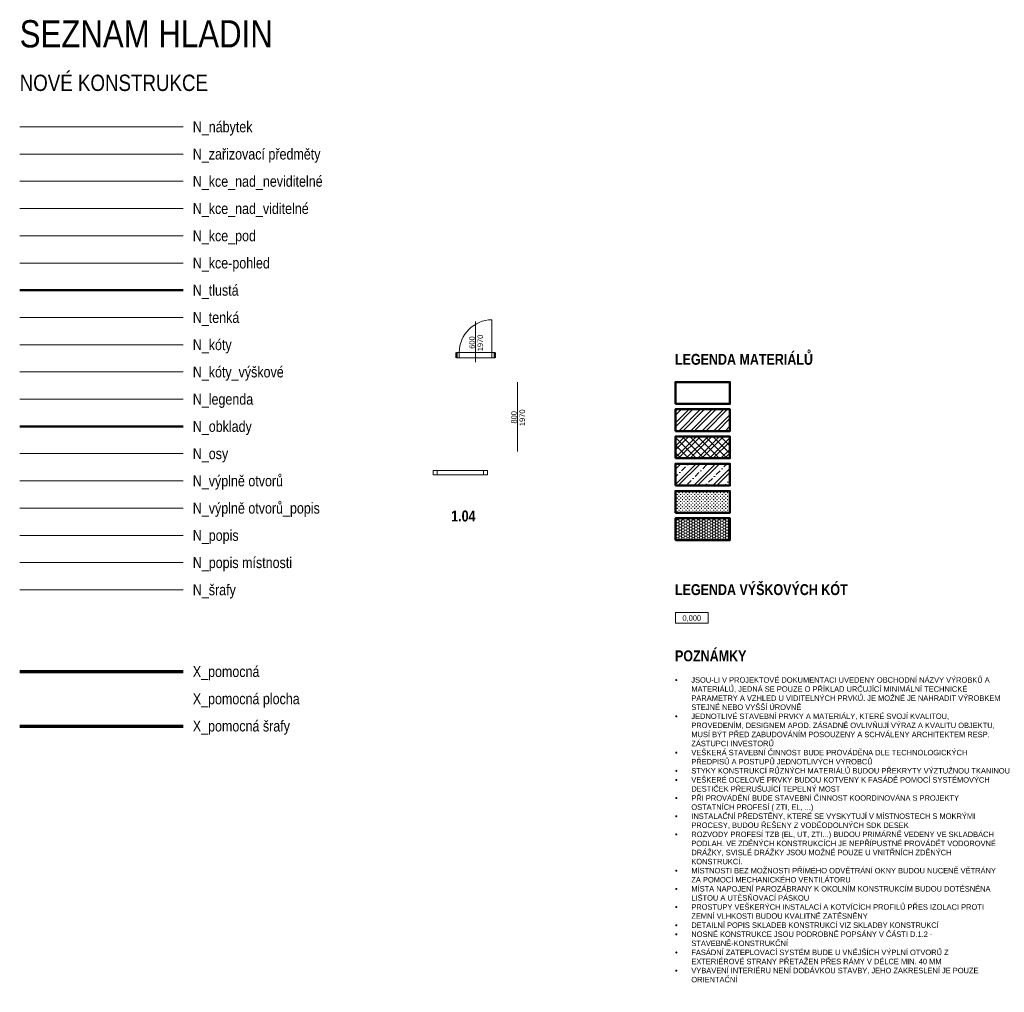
# Model space of a CAD drawing. Header units: millimetres. Extents: x -594446 to -568348, y -1168850 to -1168131.
# Tile 12 of 17: x -593325 to -593288, y -1168301 to -1168266. Entities that reach past the tile are written whole.
import ezdxf
from ezdxf.enums import TextEntityAlignment as Align

# ---------------------------------------------------------------- set-up
doc = ezdxf.new("R2010")
doc.units = ezdxf.units.MM
for name, pattern in [('DASHDOT', [25.4, 12.7, -6.35, 0, -6.35]), ('DASHED', [19.05, 12.7, -6.35]), ('DIVIDE', [31.75, 12.7, -6.35, 0, -6.35, 0, -6.35])]:
    doc.linetypes.add(name, pattern=pattern)
doc.layers.get('0').update_dxf_attribs({"color": 250})
for name, color, linetype, lineweight, true_color in [('N_kce-pohled', 7, 'Continuous', 18, 0xfa0000), ('N_nábytek', 7, 'Continuous', 13, 0xababab), ('N_tenká', 7, 'Continuous', 18, 0xfa0000), ('N_tlustá', 7, 'Continuous', 50, 0xfa0000), ('N_zařizovací předměty', 7, 'Continuous', 13, 0xababab), ('N_šrafy', 253, 'Continuous', 13, 0x828282)]:
    doc.layers.add(name, color=color, linetype=linetype, lineweight=lineweight, true_color=true_color)
for name, color, linetype, lineweight in [('N_kce_nad_neviditelné', 7, 'DIVIDE', 18), ('N_kce_nad_viditelné', 7, 'DASHDOT', 18), ('N_kce_pod', 7, 'DASHED', 18), ('N_kóty', 160, 'Continuous', 13), ('N_kóty_výškové', 160, 'Continuous', 13), ('N_legenda', 7, 'Continuous', 13), ('N_obklady', 2, 'DASHDOT', 50), ('N_osy', 1, 'DASHDOT', 13), ('N_popis', 10, 'Continuous', 13), ('N_popis místnosti', 10, 'Continuous', 13), ('N_výplně otvorů', 82, 'Continuous', 18), ('N_výplně otvorů_popis', 7, 'Continuous', 18)]:
    doc.layers.add(name, color=color, linetype=linetype, lineweight=lineweight)
doc.layers.add('X_pomocná', color=40, linetype='Continuous', lineweight=70, plot=False)
doc.layers.add('X_pomocná_šrafy', color=40, linetype='Continuous', lineweight=70, plot=False)
doc.styles.get("Standard").update_dxf_attribs({"font": 'ARIALN.TTF'})

# ---------------------------------------------------------------- blocks, each defined once
blk = doc.blocks.new('*U6')
at = {"layer": 'N_tlustá'}
for p, q in [((-350, 100), (-350, 0)), ((350, 100), (350, 0))]:
    blk.add_line(p, q, dxfattribs=at)
at = {"layer": 'N_výplně otvorů', "linetype": 'ByBlock'}
for p, q in [((300, 100), (300, 700)), ((-300, 100), (-350, 100)), ((-300, 0), (-350, 0)), ((-300, 100), (-300, 0)), ((300, 0), (300, 100)), ((350, 100), (300, 100)), ((350, 0), (300, 0))]:
    blk.add_line(p, q, dxfattribs=at)
at = {"layer": 'N_výplně otvorů', "linetype": 'Continuous'}
for p, q in [((300, 100), (-300, 100)), ((300, 0), (-300, 0))]:
    blk.add_line(p, q, dxfattribs=at)
at = {"layer": 'N_výplně otvorů', "linetype": 'ByBlock'}
blk.add_arc((300, 100), 600, 90, 180, dxfattribs=at)
at = {"layer": 'N_výplně otvorů_popis'}
blk.add_line((0, -78), (0, 671), dxfattribs=at)
at = {"layer": 'N_výplně otvorů_popis', "flags": 8}
blk.add_attdef('SIRKA', text='', height=100, rotation=90, dxfattribs=at).set_placement((13, 283), align=Align.BOTTOM_CENTER)
blk.add_attdef('VYSKA', text='', height=100, rotation=90, dxfattribs=at).set_placement((35, 275), align=Align.TOP_CENTER)
blk = doc.blocks.new('taf _dyn_okno')
at = {"color": 0}
for p, q in [((0, 75), (1000, 75)), ((0, 75), (0, 0)), ((0, 0), (1000, 0)), ((75, 75), (75, 0)), ((925, 0), (925, 75)), ((1000, 0), (1000, 75))]:
    blk.add_line(p, q, dxfattribs=at)
blk = doc.blocks.new('*U5')
at = {"layer": 'N_výplně otvorů_popis'}
blk.add_line((0, -181), (0, 1094), dxfattribs=at)
at = {"layer": 'N_výplně otvorů_popis', "flags": 8}
blk.add_attdef('SIRKA', text='', height=100, rotation=90, dxfattribs=at).set_placement((13, 448), align=Align.BOTTOM_CENTER)
blk.add_attdef('VYSKA', text='', height=100, rotation=90, dxfattribs=at).set_placement((35, 440), align=Align.TOP_CENTER)
blk = doc.blocks.new('*U8')
for p, q in [((12, 0), (0, 0)), ((0, 0), (0, -4)), ((12, -4), (12, 0)), ((0, -4), (12, -4))]:
    blk.add_line(p, q)
blk.add_attdef('VYSKA', text='', height=2).set_placement((6, -3.08), align=Align.CENTER)

msp = doc.modelspace()

# ---------------------------------------------------------------- hatches: boundary and pattern name
at = {"layer": 'N_šrafy'}
h = msp.add_hatch(dxfattribs=at)
h.set_pattern_fill('ZDIVO-OBECNE', color=256, scale=0.1)
h.set_pattern_definition([(45, (-593399.19513, -1168267.46438), (-0.212132, 0.212132), []), (45, (-593399.0537, -1168267.46438), (-0.212132, 0.212132), [])])
h.paths.add_polyline_path([(-593300.568, -1168280.717), (-593298.568, -1168280.717), (-593298.568, -1168279.917), (-593300.568, -1168279.917)])
h = msp.add_hatch(dxfattribs=at)
h.set_pattern_fill('ZDIVO-STR_PEV', color=256, scale=0.1)
h.set_pattern_definition([(45, (-593399.19513, -1168267.46438), (-0.212132, 0.212132), []), (45, (-593399.0537, -1168267.46438), (-0.212132, 0.212132), []), (135, (-593399.19513, -1168267.46438), (-0.14142136, -0.14142136), [])])
h.paths.add_polyline_path([(-593300.568, -1168281.717), (-593298.568, -1168281.717), (-593298.568, -1168280.917), (-593300.568, -1168280.917)])
h = msp.add_hatch(dxfattribs=at)
h.set_pattern_fill('ZELEZOBETON', color=256, scale=0.1)
h.set_pattern_definition([(45, (-593399.19513, -1168267.4644), (-0.3535534, 0.3535534), []), (45, (-593399.0537, -1168267.4644), (-0.3535534, 0.3535534), []), (45, (-593398.77086, -1168267.4644), (-0.212132, 0.4949747), [0.2, -0.1, 0, -0.1])])
h.paths.add_polyline_path([(-593300.568, -1168282.717), (-593298.568, -1168282.717), (-593298.568, -1168281.917), (-593300.568, -1168281.917)])
h = msp.add_hatch(dxfattribs=at)
h.set_pattern_fill('CROSS', color=256, scale=0.01)
h.set_pattern_definition([(0, (-593399.19513, -1168266.66438), (0.0635, 0.0635), [0.03175, -0.09525]), (90, (-593399.17925, -1168266.680256), (-0.0635, 0.0635), [0.03175, -0.09525])])
h.paths.add_polyline_path([(-593300.568, -1168283.717), (-593298.568, -1168283.717), (-593298.568, -1168282.917), (-593300.568, -1168282.917)])
h = msp.add_hatch(dxfattribs=at)
h.set_pattern_fill('HONEY', color=256, scale=0.02)
h.set_pattern_definition([(0, (-593399.195127, -1168268.46438), (0.09525, 0.0549926), [0.0635, -0.127]), (120, (-593399.195127, -1168268.46438), (-0.09524999, 0.05499262), [0.0635, -0.127]), (60, (-593399.195127, -1168268.46438), (1e-08, 0.10998522), [-0.127, 0.0635])])
h.paths.add_polyline_path([(-593300.568, -1168284.717), (-593298.568, -1168284.717), (-593298.568, -1168283.917), (-593300.568, -1168283.917)])

# ---------------------------------------------------------------- linework, layer by layer
at = {"layer": 'N_kce-pohled'}
msp.add_line((-593324.635, -1168274.546), (-593318.635, -1168274.546), dxfattribs=at)
at = {"layer": 'N_kce_nad_neviditelné'}
msp.add_line((-593324.635, -1168271.546), (-593318.635, -1168271.546), dxfattribs=at)
at = {"layer": 'N_kce_nad_viditelné'}
msp.add_line((-593324.635, -1168272.546), (-593318.635, -1168272.546), dxfattribs=at)
at = {"layer": 'N_kce_pod'}
msp.add_line((-593324.635, -1168273.546), (-593318.635, -1168273.546), dxfattribs=at)
at = {"layer": 'N_kóty'}
msp.add_line((-593324.635, -1168277.546), (-593318.635, -1168277.546), dxfattribs=at)
at = {"layer": 'N_kóty_výškové'}
msp.add_line((-593324.635, -1168278.546), (-593318.635, -1168278.546), dxfattribs=at)
at = {"layer": 'N_legenda'}
msp.add_line((-593324.635, -1168279.546), (-593318.635, -1168279.546), dxfattribs=at)
at = {"layer": 'N_nábytek'}
msp.add_line((-593324.635, -1168269.546), (-593318.635, -1168269.546), dxfattribs=at)
at = {"layer": 'N_obklady'}
msp.add_line((-593324.635, -1168280.546), (-593318.635, -1168280.546), dxfattribs=at)
at = {"layer": 'N_osy'}
msp.add_line((-593324.635, -1168281.546), (-593318.635, -1168281.546), dxfattribs=at)
at = {"layer": 'N_popis'}
msp.add_line((-593324.635, -1168284.546), (-593318.635, -1168284.546), dxfattribs=at)
at = {"layer": 'N_popis místnosti'}
msp.add_line((-593324.635, -1168285.546), (-593318.635, -1168285.546), dxfattribs=at)
at = {"layer": 'N_tenká'}
msp.add_line((-593324.635, -1168276.546), (-593318.635, -1168276.546), dxfattribs=at)
at = {"layer": 'N_tlustá'}
msp.add_line((-593324.635, -1168275.546), (-593318.635, -1168275.546), dxfattribs=at)
for points in [[(-593300.568, -1168279.717), (-593298.568, -1168279.717), (-593298.568, -1168278.917), (-593300.568, -1168278.917)], [(-593300.568, -1168280.717), (-593298.568, -1168280.717), (-593298.568, -1168279.917), (-593300.568, -1168279.917)], [(-593300.568, -1168281.717), (-593298.568, -1168281.717), (-593298.568, -1168280.917), (-593300.568, -1168280.917)], [(-593300.568, -1168282.717), (-593298.568, -1168282.717), (-593298.568, -1168281.917), (-593300.568, -1168281.917)], [(-593300.568, -1168283.717), (-593298.568, -1168283.717), (-593298.568, -1168282.917), (-593300.568, -1168282.917)], [(-593300.568, -1168284.717), (-593298.568, -1168284.717), (-593298.568, -1168283.917), (-593300.568, -1168283.917)]]:
    msp.add_lwpolyline(points, close=True, dxfattribs=at)
at = {"layer": 'N_výplně otvorů'}
msp.add_line((-593324.635, -1168282.546), (-593318.635, -1168282.546), dxfattribs=at)
at = {"layer": 'N_výplně otvorů_popis'}
msp.add_line((-593324.635, -1168283.546), (-593318.635, -1168283.546), dxfattribs=at)
at = {"layer": 'N_zařizovací předměty'}
msp.add_line((-593324.635, -1168270.546), (-593318.635, -1168270.546), dxfattribs=at)
at = {"layer": 'N_šrafy'}
msp.add_line((-593324.635, -1168286.546), (-593318.635, -1168286.546), dxfattribs=at)
at = {"layer": 'X_pomocná'}
msp.add_line((-593324.635, -1168289.546), (-593318.635, -1168289.546), dxfattribs=at)
at = {"layer": 'X_pomocná_šrafy'}
msp.add_line((-593324.635, -1168291.546), (-593318.635, -1168291.546), dxfattribs=at)

# ---------------------------------------------------------------- block references
at = {"layer": 'N_kóty_výškové', "xscale": 0.1, "yscale": 0.1, "zscale": 0.1}
msp.add_blockref('*U8', (-593300.568, -1168287.374), dxfattribs=at).add_auto_attribs({'VYSKA': '0,000'})
at = {"layer": 'N_výplně otvorů', "xscale": 0.002, "yscale": 0.002, "zscale": 0.002}
msp.add_blockref('*U6', (-593307.9, -1168278.032), dxfattribs=at).add_auto_attribs({'VYSKA': '1970', 'SIRKA': '600'})
msp.add_blockref('taf _dyn_okno', (-593309.462, -1168282.318), dxfattribs=at)
at = {"layer": 'N_výplně otvorů_popis'}
ref = msp.add_blockref('*U5', (-593306.36, -1168281.108), dxfattribs=dict(at, xscale=0.002, yscale=0.002, zscale=0.002))
ref.add_attrib('VYSKA', '1970', dxfattribs={"height": 0.2, "rotation": 90}).set_placement((-593306.29, -1168280.228), align=Align.TOP_CENTER)
ref.add_attrib('SIRKA', '800', dxfattribs={"height": 0.2, "rotation": 90}).set_placement((-593306.334, -1168280.212), align=Align.BOTTOM_CENTER)

# ---------------------------------------------------------------- texts
at = {"layer": 'N_legenda'}
for s, height, p in [('SEZNAM HLADIN', 1, (-593324.635, -1168266.63)), ('NOVÉ KONSTRUKCE', 0.6, (-593324.635, -1168268.23))]:
    msp.add_text(s, height=height, dxfattribs=at).set_placement(p)
for s, p in [('N_nábytek', (-593318.281, -1168269.546)), ('N_zařizovací předměty', (-593318.281, -1168270.546)), ('N_kce_nad_neviditelné', (-593318.281, -1168271.546)), ('N_kce_nad_viditelné', (-593318.281, -1168272.546)), ('N_kce_pod', (-593318.281, -1168273.546)), ('N_kce-pohled', (-593318.281, -1168274.546)), ('N_tlustá', (-593318.281, -1168275.546)), ('N_tenká', (-593318.281, -1168276.546)), ('N_kóty', (-593318.281, -1168277.546)), ('N_kóty_výškové', (-593318.281, -1168278.546)), ('N_legenda', (-593318.281, -1168279.546)), ('N_obklady', (-593318.281, -1168280.546)), ('N_osy', (-593318.281, -1168281.546)), ('N_výplně otvorů', (-593318.281, -1168282.546)), ('N_výplně otvorů_popis', (-593318.281, -1168283.546)), ('N_popis', (-593318.281, -1168284.546)), ('N_popis místnosti', (-593318.281, -1168285.546)), ('N_šrafy', (-593318.281, -1168286.546)), ('X_pomocná', (-593318.281, -1168289.546)), ('X_pomocná plocha', (-593318.281, -1168290.546)), ('X_pomocná šrafy', (-593318.281, -1168291.546))]:
    msp.add_text(s, height=0.4, dxfattribs=at).set_placement(p, align=Align.MIDDLE_LEFT)
at = {"layer": 'N_legenda', "attachment_point": 1}
for s, width, insert, char_height in [('{\\fArial Narrow|b1|i0|c238|p34;LEGENDA MATERIÁLŮ}', 6033.61876, (-593300.584, -1168277.882), 0.4), ('{\\fArial Narrow|b1|i0|c238|p34;LEGENDA VÝŠKOVÝCH KÓT}', 6033.61876, (-593300.584, -1168286.338), 0.4), ('{\\fArial Narrow|b1|i0|c238|p34;POZNÁMKY}', 6033.61876, (-593300.584, -1168288.77), 0.4), ('\\pi-0.6,l0.6,t0.6;{\\fSymbol|b0|i0|c2|p18;·^I}JSOU-LI V PROJEKTOVÉ DOKUMENTACI UVEDENY OBCHODNÍ NÁZVY VÝROBKŮ A MATERIÁLŮ, JEDNÁ SE POUZE O PŘÍKLAD URČUJÍCÍ MINIMÁLNÍ TECHNICKÉ PARAMETRY A VZHLED U VIDITELNÝCH PRVKŮ. JE MOŽNÉ JE NAHRADIT VÝROBKEM STEJNÉ NEBO VYŠŠÍ ÚROVNĚ\\P{\\fSymbol|b0|i0|c2|p18;·^I}JEDNOTLIVÉ STAVEBNÍ PRVKY A MATERIÁLY, KTERÉ SVOJÍ KVALITOU, PROVEDENÍM, DESIGNEM APOD. ZÁSADNĚ OVLIVŇUJÍ VÝRAZ A KVALITU OBJEKTU, MUSÍ BÝT PŘED ZABUDOVÁNÍM POSOUZENY A SCHVÁLENY ARCHITEKTEM RESP. ZÁSTUPCI INVESTORŮ\\P{\\fSymbol|b0|i0|c2|p18;·^I}VEŠKERÁ STAVEBNÍ ČINNOST BUDE PROVÁDĚNA DLE TECHNOLOGICKÝCH PŘEDPISŮ A POSTUPŮ JEDNOTLIVÝCH VÝROBCŮ\\P{\\fSymbol|b0|i0|c2|p18;·^I}STYKY KONSTRUKCÍ RŮZNÝCH MATERIÁLŮ BUDOU PŘEKRYTY VÝZTUŽNOU TKANINOU\\P{\\fSymbol|b0|i0|c2|p18;\\C7;·^I\\fArial Narrow|b0|i0|c238|p34;VEŠKERÉ OCELOVÉ PRVKY BUDOU KOTVENY K FASÁDĚ POMOCÍ SYSTÉMOVÝCH DESTIČEK PŘERUŠUJÍCÍ TEPELNÝ MOST}\\P{\\fSymbol|b0|i0|c2|p18;·^I}PŘI PROVÁDĚNÍ BUDE STAVEBNÍ ČINNOST KOORDINOVÁNA S PROJEKTY OSTATNÍCH PROFESÍ ( ZTI, EL, ...)\\P{\\fSymbol|b0|i0|c2|p18;·^I}INSTALAČNÍ PŘEDSTĚNY, KTERÉ SE VYSKYTUJÍ V MÍSTNOSTECH S MOKRÝMI PROCESY, BUDOU ŘEŠENY Z VODĚODOLNÝCH SDK DESEK\\P{\\fSymbol|b0|i0|c2|p18;·^I}ROZVODY PROFESÍ TZB (EL, UT, ZTI...) BUDOU PRIMÁRNĚ VEDENY VE SKLADBÁCH PODLAH. VE ZDĚNÝCH KONSTRUKCÍCH JE NEPŘÍPUSTNÉ PROVÁDĚT VODOROVNÉ DRÁŽKY, SVISLÉ DRÁŽKY JSOU MOŽNÉ POUZE U VNITŘNÍCH ZDĚNÝCH KONSTRUKCÍ.\\P{\\fSymbol|b0|i0|c2|p18;·^I}MÍSTNOSTI BEZ MOŽNOSTI PŘÍMÉHO ODVĚTRÁNÍ OKNY BUDOU NUCENĚ VĚTRÁNY ZA POMOCÍ MECHANICKÉHO VENTILÁTORU\\P{\\fSymbol|b0|i0|c2|p18;·^I}MÍSTA NAPOJENÍ PAROZÁBRANY K OKOLNÍM KONSTRUKCÍM BUDOU DOTĚSNĚNA LIŠTOU A UTĚSŇOVACÍ PÁSKOU\\P{\\fSymbol|b0|i0|c2|p18;·^I}PROSTUPY VEŠKERÝCH INSTALACÍ A KOTVÍCÍCH PROFILŮ PŘES IZOLACI PROTI ZEMNÍ VLHKOSTI BUDOU KVALITNĚ ZATĚSNĚNY\\P{\\fSymbol|b0|i0|c2|p18;·^I}DETAILNÍ POPIS SKLADEB KONSTRUKCÍ VIZ SKLADBY KONSTRUKCÍ\\P{\\fSymbol|b0|i0|c2|p18;·^I}NOSNÉ KONSTRUKCE JSOU PODROBNĚ POPSÁNY V ČÁSTI D.1.2 - STAVEBNĚ-KONSTRUKČNÍ\\P{\\fSymbol|b0|i0|c2|p18;·^I}FASÁDNÍ ZATEPLOVACÍ SYSTÉM BUDE U VNĚJŠÍCH VÝPLNÍ OTVORŮ Z EXTERIÉROVÉ STRANY PŘETAŽEN PŘES RÁMY V DÉLCE MIN. 40 MM\\P{\\fSymbol|b0|i0|c2|p18;·^I}VYBAVENÍ INTERIÉRU NENÍ DODÁVKOU STAVBY, JEHO ZAKRESLENÍ JE POUZE ORIENTAČNÍ', 9.96891, (-593300.584, -1168289.755), 0.2)]:
    msp.add_mtext_dynamic_manual_height_columns(s, width=width, gutter_width=12.5, heights=[0], dxfattribs=dict(at, insert=insert, char_height=char_height))
at = {"layer": 'N_popis místnosti', "insert": (-593308.797, -1168283.635), "char_height": 0.4, "attachment_point": 1}
msp.add_mtext_dynamic_manual_height_columns('{\\fArial Narrow|b1|i0|c238|p34;1.04}', width=1942.81258, gutter_width=12.5, heights=[0], dxfattribs=at)

doc.saveas('drawing.dxf')
